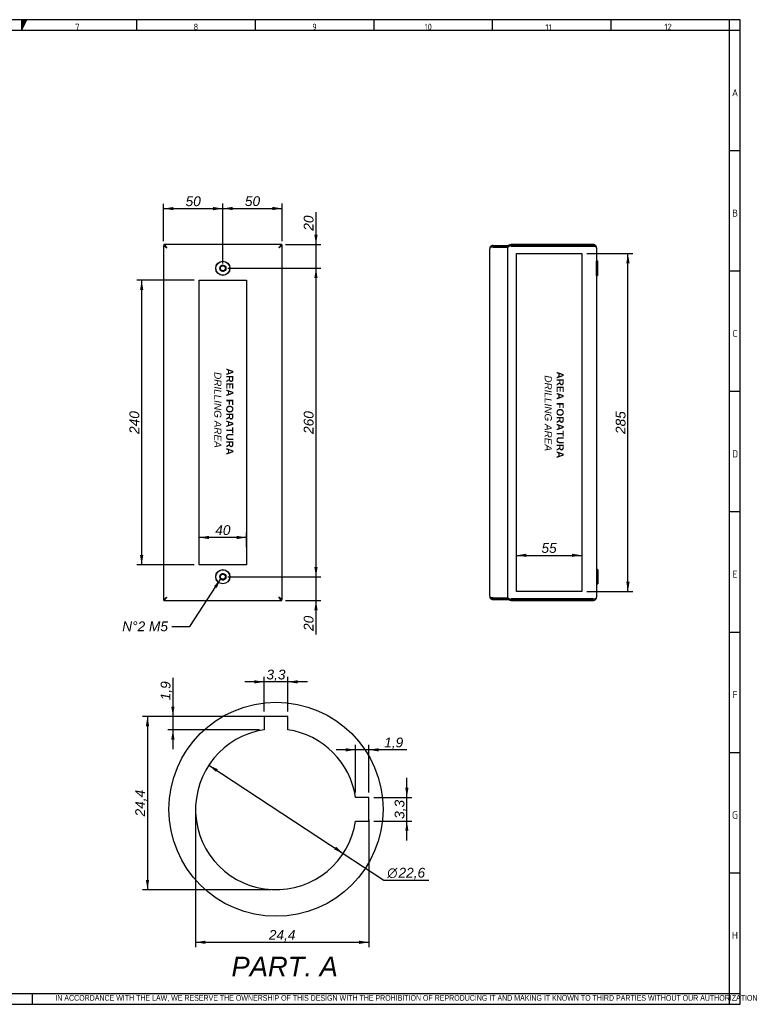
# Paper-space layout 'Layout1' of a CAD drawing. Extents: x 19 to 1236, y 32 to 863.
# Tile 3 of 3: x 629 to 1236, y 33 to 863. Entities that reach past the tile are written whole.
import ezdxf
from ezdxf.lldxf.tags import DXFTag

# ---------------------------------------------------------------- set-up
doc = ezdxf.new("R2010")
doc.units = 0
doc.header["$LTSCALE"] = 3
doc.layers.get('0').update_dxf_attribs({"linetype": 'CONTINUOUS'})
for name, color, linetype in [('_TRANSLATION', 7, 'CONTINUOUS'), ('DEFAULT', 7, 'CONTINUOUS'), ('DV4_DEFAULT', 7, 'CONTINUOUS'), ('DV5_DEFAULT', 7, 'CONTINUOUS'), ('S0000000_02', 7, 'CONTINUOUS'), ('S0000000_96', 7, 'CONTINUOUS'), ('S0000000_97', 7, 'CONTINUOUS')]:
    doc.layers.add(name, color=color, linetype=linetype)
doc.styles.add('SEACAD_ARIAL', font='arial.ttf')
doc.styles.add('SEACAD_ARIALI', font='ariali.ttf')
doc.styles.add('SEACAD_SOLID_EDGE_ANSI1_SY', font='semeca1.ttf')
tags = doc.linetypes.add('CENTER2', pattern=[28.575, 19.05, -3.175, 3.175, -3.175]).pattern_tags.tags
tags[10:11] = [DXFTag(74, 4), DXFTag(75, 0), DXFTag(340, '0'), DXFTag(46, 0.0), DXFTag(50, 0.0), DXFTag(44, 0.0), DXFTag(45, 0.0)]
tags[8:9] = [DXFTag(74, 4), DXFTag(75, 0), DXFTag(340, '0'), DXFTag(46, 0.0), DXFTag(50, 0.0), DXFTag(44, 0.0), DXFTag(45, 0.0)]
tags[6:7] = [DXFTag(74, 4), DXFTag(75, 0), DXFTag(340, '0'), DXFTag(46, 0.0), DXFTag(50, 0.0), DXFTag(44, 0.0), DXFTag(45, 0.0)]
tags[4:5] = [DXFTag(74, 4), DXFTag(75, 0), DXFTag(340, '0'), DXFTag(46, 0.0), DXFTag(50, 0.0), DXFTag(44, 0.0), DXFTag(45, 0.0)]
doc.dimstyles.new('ISO', dxfattribs={"dimtxt": 8.25, "dimasz": 8.25, "dimexe": 4.125, "dimexo": 4.125, "dimgap": 2.0625, "dimtad": 1, "dimdec": 1, "dimtxsty": 'SEACAD_ARIAL', "dimblk1": '_SE_FILLED', "dimblk2": '_SE_FILLED', "dimsah": 1, "dimcen": 4.125, "dimazin": 3, "dimtfac": 0.7, "dimtdec": 3, "dimtmove": 0, "dimatfit": 3})
doc.dimstyles.new('ISO_ALLIN', dxfattribs={"dimtxt": 8.25, "dimasz": 8.25, "dimexe": 4.125, "dimexo": 4.125, "dimgap": 2.0625, "dimtad": 1, "dimtih": 1, "dimtoh": 1, "dimdec": 1, "dimlfac": 0.166667, "dimtxsty": 'SEACAD_ARIAL', "dimblk1": '_SE_FILLED', "dimblk2": '_SE_FILLED', "dimsah": 1, "dimcen": 4.125, "dimazin": 3, "dimtfac": 0.7, "dimtdec": 3, "dimtofl": 0, "dimtmove": 0, "dimatfit": 3, "dimtolj": 1})

# ---------------------------------------------------------------- blocks, each defined once
blk = doc.blocks.new('DMBLK145')
at = {"layer": '_TRANSLATION', "linetype": 'CONTINUOUS'}
for points in [[(1142.96, 657.48), (1141.58, 665.73), (1140.21, 657.48)], [(1142.96, 388.98), (1140.21, 388.98), (1141.58, 380.73)]]:
    blk.add_hatch(color=7, dxfattribs=at).paths.add_polyline_path(points)
at = {"layer": '_TRANSLATION', "color": 7, "linetype": 'CONTINUOUS'}
for p, q in [((1106.83, 665.73), (1145.71, 665.73)), ((1141.58, 380.73), (1141.58, 665.73)), ((1106.83, 380.73), (1145.71, 380.73))]:
    blk.add_line(p, q, dxfattribs=at)
at = {"layer": '_TRANSLATION', "color": 7, "linetype": 'CONTINUOUS', "style": 'SEACAD_ARIALI'}
blk.add_text('285', height=8.25, rotation=90, dxfattribs=at).set_placement((1139.52, 513.51))
blk = doc.blocks.new('_SE_FILLED')
at = {"color": 0}
blk.add_line((0, 0), (-1, 0), dxfattribs=at)
blk.add_solid([(0, 0), (-1, -0.1665), (-1, 0.1665), (0, 0)], dxfattribs=at)
blk = doc.blocks.new('DMBLK146')
at = {"layer": '_TRANSLATION', "linetype": 'CONTINUOUS'}
for points in [[(1056, 412.67), (1047.75, 411.29), (1056, 409.92)], [(1094.45, 412.67), (1094.45, 409.92), (1102.7, 411.29)]]:
    blk.add_hatch(color=7, dxfattribs=at).paths.add_polyline_path(points)
at = {"layer": '_TRANSLATION', "color": 7, "linetype": 'CONTINUOUS'}
blk.add_line((1047.75, 411.29), (1102.7, 411.29), dxfattribs=at)
at = {"layer": '_TRANSLATION', "color": 7, "linetype": 'CONTINUOUS', "style": 'SEACAD_ARIALI'}
blk.add_text('55', height=8.25, dxfattribs=at).set_placement((1068.72, 413.35))
blk = doc.blocks.new('DMBLK147')
at = {"layer": '_TRANSLATION', "linetype": 'CONTINUOUS'}
for points in [[(730.42, 634.98), (733.17, 634.98), (731.8, 643.23)], [(730.42, 411.48), (731.8, 403.23), (733.17, 411.48)]]:
    blk.add_hatch(color=7, dxfattribs=at).paths.add_polyline_path(points)
at = {"layer": '_TRANSLATION', "color": 7, "linetype": 'CONTINUOUS'}
for p, q in [((776.09, 643.23), (727.67, 643.23)), ((731.8, 403.23), (731.8, 643.23)), ((776.09, 403.23), (727.67, 403.23))]:
    blk.add_line(p, q, dxfattribs=at)
at = {"layer": '_TRANSLATION', "color": 7, "linetype": 'CONTINUOUS', "style": 'SEACAD_ARIALI'}
blk.add_text('240', height=8.25, rotation=90, dxfattribs=at).set_placement((729.74, 513.61))
blk = doc.blocks.new('DMBLK148')
at = {"layer": '_TRANSLATION', "linetype": 'CONTINUOUS'}
for points in [[(788.47, 427.72), (780.22, 426.34), (788.47, 424.97)], [(811.97, 427.72), (811.97, 424.97), (820.22, 426.34)]]:
    blk.add_hatch(color=7, dxfattribs=at).paths.add_polyline_path(points)
at = {"layer": '_TRANSLATION', "color": 7, "linetype": 'CONTINUOUS'}
for p, q in [((780.22, 417.27), (780.22, 430.47)), ((820.22, 426.34), (780.22, 426.34)), ((820.22, 418.22), (820.22, 430.47))]:
    blk.add_line(p, q, dxfattribs=at)
at = {"layer": '_TRANSLATION', "color": 7, "linetype": 'CONTINUOUS', "style": 'SEACAD_ARIALI'}
blk.add_text('40', height=8.25, dxfattribs=at).set_placement((793.8, 428.41))
blk = doc.blocks.new('DMBLK149')
at = {"layer": '_TRANSLATION', "linetype": 'CONTINUOUS'}
for points in [[(758.47, 704.91), (750.22, 703.53), (758.47, 702.16)], [(791.97, 704.91), (791.97, 702.16), (800.22, 703.53)]]:
    blk.add_hatch(color=7, dxfattribs=at).paths.add_polyline_path(points)
at = {"layer": '_TRANSLATION', "color": 7, "linetype": 'CONTINUOUS'}
for p, q in [((750.22, 675.96), (750.22, 707.66)), ((800.22, 684.65), (800.22, 707.66)), ((750.22, 703.53), (800.22, 703.53))]:
    blk.add_line(p, q, dxfattribs=at)
at = {"layer": '_TRANSLATION', "color": 7, "linetype": 'CONTINUOUS', "style": 'SEACAD_ARIALI'}
blk.add_text('50', height=8.25, dxfattribs=at).set_placement((768.8, 705.6))
blk = doc.blocks.new('DMBLK150')
at = {"layer": '_TRANSLATION', "linetype": 'CONTINUOUS'}
for points in [[(808.47, 705), (800.22, 703.63), (808.47, 702.25)], [(841.97, 705), (841.97, 702.25), (850.22, 703.63)]]:
    blk.add_hatch(color=7, dxfattribs=at).paths.add_polyline_path(points)
at = {"layer": '_TRANSLATION', "color": 7, "linetype": 'CONTINUOUS'}
for p, q in [((800.22, 657.36), (800.22, 707.75)), ((850.22, 675.96), (850.22, 707.75)), ((800.22, 703.63), (850.22, 703.63))]:
    blk.add_line(p, q, dxfattribs=at)
at = {"layer": '_TRANSLATION', "color": 7, "linetype": 'CONTINUOUS', "style": 'SEACAD_ARIALI'}
blk.add_text('50', height=8.25, dxfattribs=at).set_placement((818.8, 705.69))
blk = doc.blocks.new('DMBLK151')
at = {"layer": '_TRANSLATION', "linetype": 'CONTINUOUS'}
for points in [[(880.05, 681.48), (877.3, 681.48), (878.68, 673.23)], [(880.05, 644.98), (878.68, 653.23), (877.3, 644.98)]]:
    blk.add_hatch(color=7, dxfattribs=at).paths.add_polyline_path(points)
at = {"layer": '_TRANSLATION', "color": 7, "linetype": 'CONTINUOUS'}
for p, q in [((878.68, 700.61), (878.68, 636.73)), ((852.94, 673.23), (882.8, 673.23)), ((804.34, 653.23), (882.8, 653.23))]:
    blk.add_line(p, q, dxfattribs=at)
at = {"layer": '_TRANSLATION', "color": 7, "linetype": 'CONTINUOUS', "style": 'SEACAD_ARIALI'}
blk.add_text('20', height=8.25, rotation=90, dxfattribs=at).set_placement((876.62, 684.89))
blk = doc.blocks.new('DMBLK152')
at = {"layer": '_TRANSLATION', "linetype": 'CONTINUOUS'}
for points in [[(880.05, 644.98), (878.68, 653.23), (877.3, 644.98)], [(880.05, 401.48), (877.3, 401.48), (878.68, 393.23)]]:
    blk.add_hatch(color=7, dxfattribs=at).paths.add_polyline_path(points)
at = {"layer": '_TRANSLATION', "color": 7, "linetype": 'CONTINUOUS'}
for p, q in [((804.34, 653.23), (882.8, 653.23)), ((878.68, 653.23), (878.68, 393.23)), ((804.34, 393.23), (882.8, 393.23))]:
    blk.add_line(p, q, dxfattribs=at)
at = {"layer": '_TRANSLATION', "color": 7, "linetype": 'CONTINUOUS', "style": 'SEACAD_ARIALI'}
blk.add_text('260', height=8.25, rotation=90, dxfattribs=at).set_placement((876.62, 513.61))
blk = doc.blocks.new('DMBLK153')
at = {"layer": '_TRANSLATION', "linetype": 'CONTINUOUS'}
for points in [[(880.05, 401.48), (877.3, 401.48), (878.68, 393.23)], [(880.05, 364.98), (878.68, 373.23), (877.3, 364.98)]]:
    blk.add_hatch(color=7, dxfattribs=at).paths.add_polyline_path(points)
at = {"layer": '_TRANSLATION', "color": 7, "linetype": 'CONTINUOUS'}
for p, q in [((878.68, 409.73), (878.68, 344.66)), ((804.34, 393.23), (882.8, 393.23)), ((852.94, 373.23), (882.8, 373.23))]:
    blk.add_line(p, q, dxfattribs=at)
at = {"layer": '_TRANSLATION', "color": 7, "linetype": 'CONTINUOUS', "style": 'SEACAD_ARIALI'}
blk.add_text('20', height=8.25, rotation=90, dxfattribs=at).set_placement((876.62, 347.55))
blk = doc.blocks.new('SEANNOT_GROUP1')
at = {"layer": '_TRANSLATION', "linetype": 'CONTINUOUS'}
blk.add_hatch(color=7, dxfattribs=at).paths.add_polyline_path([(795.08, 383.81), (798.45, 391.46), (792.78, 385.31)])
at = {"layer": '_TRANSLATION', "color": 7, "linetype": 'CONTINUOUS'}
blk.add_lwpolyline([(757.18, 351.44), (772.27, 351.44), (798.45, 391.46)], dxfattribs=at)
at = {"layer": '_TRANSLATION', "color": 7, "linetype": 'CONTINUOUS', "style": 'SEACAD_ARIALI'}
blk.add_text('N°2 M5', height=8.25, dxfattribs=at).set_placement((715.42, 347.32))
blk = doc.blocks.new('DMBLK166')
at = {"layer": '_TRANSLATION', "linetype": 'CONTINUOUS'}
for points in [[(756.73, 283.78), (758.11, 275.53), (759.48, 283.78)], [(756.73, 256.05), (759.48, 256.05), (758.11, 264.3)]]:
    blk.add_hatch(color=7, dxfattribs=at).paths.add_polyline_path(points)
at = {"layer": '_TRANSLATION', "color": 7, "linetype": 'CONTINUOUS'}
for p, q in [((758.11, 308.11), (758.11, 247.8)), ((830.98, 275.53), (753.98, 275.53)), ((830.98, 264.3), (753.98, 264.3))]:
    blk.add_line(p, q, dxfattribs=at)
at = {"layer": '_TRANSLATION', "color": 7, "linetype": 'CONTINUOUS', "style": 'SEACAD_ARIALI'}
blk.add_text('1,9', height=8.25, rotation=90, dxfattribs=at).set_placement((756.05, 289.09))
blk = doc.blocks.new('DMBLK167')
at = {"layer": '_TRANSLATION', "linetype": 'CONTINUOUS'}
for points in [[(826.86, 306.02), (826.86, 303.27), (835.11, 304.64)], [(863.16, 306.02), (854.91, 304.64), (863.16, 303.27)]]:
    blk.add_hatch(color=7, dxfattribs=at).paths.add_polyline_path(points)
at = {"layer": '_TRANSLATION', "color": 7, "linetype": 'CONTINUOUS'}
for p, q in [((835.11, 279.65), (835.11, 308.77)), ((854.91, 279.65), (854.91, 308.77)), ((871.41, 304.64), (818.61, 304.64))]:
    blk.add_line(p, q, dxfattribs=at)
at = {"layer": '_TRANSLATION', "color": 7, "linetype": 'CONTINUOUS', "style": 'SEACAD_ARIALI'}
blk.add_text('3,3', height=8.25, dxfattribs=at).set_placement((836.94, 306.7))
blk = doc.blocks.new('DMBLK168')
at = {"layer": '_TRANSLATION', "linetype": 'CONTINUOUS'}
for points in [[(903.83, 248.74), (903.83, 245.99), (912.08, 247.37)], [(931.56, 248.74), (923.31, 247.37), (931.56, 245.99)]]:
    blk.add_hatch(color=7, dxfattribs=at).paths.add_polyline_path(points)
at = {"layer": '_TRANSLATION', "color": 7, "linetype": 'CONTINUOUS'}
for p, q in [((912.08, 211.25), (912.08, 251.49)), ((923.31, 211.25), (923.31, 251.49)), ((955.2, 247.37), (895.58, 247.37))]:
    blk.add_line(p, q, dxfattribs=at)
at = {"layer": '_TRANSLATION', "color": 7, "linetype": 'CONTINUOUS', "style": 'SEACAD_ARIALI'}
blk.add_text('1,9', height=8.25, dxfattribs=at).set_placement((936.18, 249.43))
blk = doc.blocks.new('DMBLK169')
at = {"layer": '_TRANSLATION', "linetype": 'CONTINUOUS'}
for points in [[(956.65, 215.38), (953.9, 215.38), (955.27, 207.13)], [(956.65, 179.08), (955.27, 187.33), (953.9, 179.08)]]:
    blk.add_hatch(color=7, dxfattribs=at).paths.add_polyline_path(points)
at = {"layer": '_TRANSLATION', "color": 7, "linetype": 'CONTINUOUS'}
for p, q in [((955.27, 170.83), (955.27, 223.63)), ((927.43, 207.13), (959.4, 207.13)), ((927.43, 187.33), (959.4, 187.33))]:
    blk.add_line(p, q, dxfattribs=at)
at = {"layer": '_TRANSLATION', "color": 7, "linetype": 'CONTINUOUS', "style": 'SEACAD_ARIALI'}
blk.add_text('3,3', height=8.25, rotation=90, dxfattribs=at).set_placement((953.21, 189.16))
blk = doc.blocks.new('DMBLK170')
at = {"layer": '_TRANSLATION', "linetype": 'CONTINUOUS'}
for points in [[(735.32, 267.28), (738.07, 267.28), (736.7, 275.53)], [(735.32, 137.68), (736.7, 129.43), (738.07, 137.68)]]:
    blk.add_hatch(color=7, dxfattribs=at).paths.add_polyline_path(points)
at = {"layer": '_TRANSLATION', "color": 7, "linetype": 'CONTINUOUS'}
for p, q in [((845.86, 275.53), (732.57, 275.53)), ((736.7, 275.53), (736.7, 129.43)), ((840.88, 129.43), (732.57, 129.43))]:
    blk.add_line(p, q, dxfattribs=at)
at = {"layer": '_TRANSLATION', "color": 7, "linetype": 'CONTINUOUS', "style": 'SEACAD_ARIALI'}
blk.add_text('24,4', height=8.25, rotation=90, dxfattribs=at).set_placement((734.63, 191.2))
blk = doc.blocks.new('DMBLK171')
at = {"layer": '_TRANSLATION', "linetype": 'CONTINUOUS'}
for points in [[(785.46, 83.77), (785.46, 86.52), (777.21, 85.15)], [(915.06, 83.77), (923.31, 85.15), (915.06, 86.52)]]:
    blk.add_hatch(color=7, dxfattribs=at).paths.add_polyline_path(points)
at = {"layer": '_TRANSLATION', "color": 7, "linetype": 'CONTINUOUS'}
for p, q in [((777.21, 193.1), (777.21, 81.02)), ((923.31, 188.37), (923.31, 81.02)), ((777.21, 85.15), (923.31, 85.15))]:
    blk.add_line(p, q, dxfattribs=at)
at = {"layer": '_TRANSLATION', "color": 7, "linetype": 'CONTINUOUS', "style": 'SEACAD_ARIALI'}
blk.add_text('24,4', height=8.25, dxfattribs=at).set_placement((838.98, 87.21))
blk = doc.blocks.new('DMBLK172')
at = {"layer": '_TRANSLATION', "linetype": 'CONTINUOUS'}
for points in [[(795.96, 231.03), (788.31, 234.41), (794.46, 228.73)], [(895.56, 165.72), (894.05, 163.42), (901.7, 160.05)]]:
    blk.add_hatch(color=7, dxfattribs=at).paths.add_polyline_path(points)
at = {"layer": '_TRANSLATION', "color": 7, "linetype": 'CONTINUOUS'}
for p, q in [((788.31, 234.41), (901.7, 160.05)), ((901.7, 160.05), (935.93, 137.6)), ((935.93, 137.6), (973.85, 137.6))]:
    blk.add_line(p, q, dxfattribs=at)
for s, style, p in [('O', 'SEACAD_SOLID_EDGE_ANSI1_SY', (938.82, 139.66)), ('22,6', 'SEACAD_ARIALI', (948.23, 139.66))]:
    blk.add_text(s, height=8.25, dxfattribs=dict(at, style=style)).set_placement(p)

psp = doc.layouts.get("Layout1")

# ---------------------------------------------------------------- hatches: boundary and pattern name
at = {"linetype": 'CONTINUOUS'}
psp.add_hatch(color=7, dxfattribs=at).paths.add_polyline_path([(630.52, 862.77), (630.52, 853.68), (635.06, 862.77)])

# ---------------------------------------------------------------- linework, layer by layer
at = {"color": 7, "linetype": 'CONTINUOUS'}
for p, q in [((1236.28, 862.77), (18.7, 862.77)), ((727.44, 862.77), (727.44, 853.68)), ((827.39, 862.77), (827.39, 853.68)), ((927.34, 862.77), (927.34, 853.68)), ((1027.29, 862.77), (1027.29, 853.68)), ((1127.24, 862.77), (1127.24, 853.68)), ((1236.28, 32.88), (1236.28, 862.77)), ((1236.28, 752.21), (1227.19, 752.21)), ((1236.28, 650.75), (1227.19, 650.75)), ((1236.28, 549.29), (1227.19, 549.29)), ((1236.28, 447.82), (1227.19, 447.82)), ((1236.28, 346.36), (1227.19, 346.36)), ((1236.28, 244.89), (1227.19, 244.89)), ((1236.28, 143.43), (1227.19, 143.43)), ((639.82, 32.86), (639.82, 41.95)), ((18.7, 32.88), (1236.28, 32.88))]:
    psp.add_line(p, q, dxfattribs=at)
psp.add_lwpolyline([(630.52, 862.77), (630.52, 853.68), (635.06, 862.77), (630.52, 862.77)], dxfattribs=at)
at = {"layer": '_TRANSLATION', "color": 7, "linetype": 'CENTER2'}
psp.add_circle((845.01, 197.23), 90.2, dxfattribs=at)
at = {"layer": 'DEFAULT', "color": 7, "linetype": 'CONTINUOUS'}
for p, q in [((1227.19, 32.88), (1227.19, 862.77)), ((1236.28, 853.68), (18.7, 853.68)), ((18.7, 41.96), (1236.28, 41.96))]:
    psp.add_line(p, q, dxfattribs=at)
at = {"layer": 'DV4_DEFAULT', "color": 7, "linetype": 'CENTER2'}
for p, q in [((780.22, 403.23), (780.22, 643.23)), ((780.22, 643.23), (820.22, 643.23)), ((820.22, 643.23), (820.22, 403.23)), ((820.22, 403.23), (780.22, 403.23))]:
    psp.add_line(p, q, dxfattribs=at)
at = {"layer": 'DV5_DEFAULT', "color": 7, "linetype": 'CENTER2'}
for p, q in [((1047.75, 380.73), (1047.75, 665.73)), ((1047.75, 665.73), (1102.7, 665.73)), ((1102.7, 665.73), (1102.7, 380.73)), ((1102.7, 380.73), (1047.75, 380.73))]:
    psp.add_line(p, q, dxfattribs=at)
at = {"layer": 'S0000000_02', "color": 7, "linetype": 'CONTINUOUS'}
for p, q in [((1115.2, 659.23), (1115.1, 659.13)), ((1115.2, 647.23), (1115.2, 659.23)), ((1116, 659.23), (1115.2, 659.23)), ((1116, 647.23), (1116, 659.23)), ((1116.1, 659.13), (1116, 659.23)), ((1116.1, 647.33), (1116.1, 659.13)), ((1115.1, 647.33), (1115.2, 647.23)), ((1116, 647.23), (1116.1, 647.33)), ((1115.2, 647.23), (1116, 647.23)), ((1115.2, 399.23), (1115.1, 399.13)), ((1115.2, 399.23), (1115.2, 387.23)), ((1116, 399.23), (1115.2, 399.23)), ((1116, 399.23), (1116, 387.23)), ((1116.1, 399.13), (1116, 399.23)), ((1116.1, 399.13), (1116.1, 387.33)), ((1115.1, 387.33), (1115.2, 387.23)), ((1115.2, 387.23), (1116, 387.23)), ((1116, 387.23), (1116.1, 387.33))]:
    psp.add_line(p, q, dxfattribs=at)
for centre, radius in [((800.22, 653.23), 6), ((800.22, 653.23), 5.9), ((800.22, 653.23), 2.6), ((800.22, 653.23), 2.1), ((800.22, 393.23), 6), ((800.22, 393.23), 5.9), ((800.22, 393.23), 2.6), ((800.22, 393.23), 2.1)]:
    psp.add_circle(centre, radius, dxfattribs=at)
for centre in [(800.22, 653.23), (800.22, 393.23)]:
    psp.add_arc(centre, 2.5, 75, 15, dxfattribs=at)
at = {"layer": 'S0000000_96', "color": 7, "linetype": 'CONTINUOUS'}
for p, q in [((751.62, 673.23), (750.61, 673.23)), ((750.61, 673.23), (750.61, 672.03)), ((751.62, 673.23), (751.62, 672.03)), ((848.82, 673.23), (751.62, 673.23)), ((848.82, 673.23), (848.82, 672.03)), ((849.82, 673.23), (848.82, 673.23)), ((849.82, 673.23), (849.82, 672.03)), ((1043.1, 673.23), (1043.1, 672.03)), ((1112.3, 673.23), (1043.1, 673.23)), ((1112.3, 673.23), (1112.3, 672.03)), ((750.22, 672.03), (751.42, 672.03)), ((750.22, 671.83), (750.22, 672.03)), ((750.22, 671.83), (750.22, 374.63)), ((750.22, 671.83), (751.42, 671.83)), ((751.62, 672.03), (750.61, 672.03)), ((751.42, 672.03), (753.02, 670.43)), ((753.02, 670.43), (751.42, 672.03)), ((751.42, 671.83), (751.42, 672.03)), ((751.42, 671.83), (753.02, 670.43)), ((751.62, 672.03), (753.02, 670.43)), ((849.02, 672.03), (847.42, 670.43)), ((848.82, 672.03), (847.42, 670.43)), ((847.42, 670.43), (849.02, 672.03)), ((849.02, 671.83), (847.42, 670.43)), ((849.82, 672.03), (848.82, 672.03)), ((849.02, 671.83), (849.02, 672.03)), ((850.22, 672.03), (849.02, 672.03)), ((850.22, 671.83), (849.02, 671.83)), ((850.22, 671.83), (850.22, 672.03)), ((850.22, 374.63), (850.22, 671.83)), ((1112.3, 672.03), (1043.1, 672.03)), ((1043.1, 671.83), (1043.1, 672.03)), ((1043.1, 671.83), (1112.3, 671.83)), ((1114.6, 672.03), (1112.3, 672.03)), ((1112.3, 671.83), (1114.6, 671.83)), ((1115.1, 670.43), (1115.1, 376.03)), ((750.22, 374.63), (751.42, 374.63)), ((750.22, 374.63), (750.22, 374.43)), ((750.22, 374.43), (751.42, 374.43)), ((750.61, 373.23), (750.61, 374.43)), ((750.61, 374.43), (751.62, 374.43)), ((753.02, 376.03), (751.42, 374.43)), ((751.42, 374.63), (753.02, 376.03)), ((751.42, 374.43), (753.02, 376.03)), ((751.42, 374.63), (751.42, 374.43)), ((751.62, 374.43), (753.02, 376.03)), ((751.62, 373.23), (751.62, 374.43)), ((849.02, 374.63), (847.42, 376.03)), ((847.42, 376.03), (849.02, 374.43)), ((848.82, 374.43), (847.42, 376.03)), ((849.02, 374.43), (847.42, 376.03)), ((848.82, 373.23), (848.82, 374.43)), ((848.82, 374.43), (849.82, 374.43)), ((850.22, 374.63), (849.02, 374.63)), ((849.02, 374.63), (849.02, 374.43)), ((850.22, 374.43), (849.02, 374.43)), ((849.82, 373.23), (849.82, 374.43)), ((850.22, 374.63), (850.22, 374.43)), ((1043.1, 374.63), (1043.1, 374.43)), ((1112.3, 374.63), (1043.1, 374.63)), ((1043.1, 373.23), (1043.1, 374.43)), ((1043.1, 374.43), (1112.3, 374.43)), ((1112.3, 374.63), (1114.6, 374.63)), ((1114.6, 374.43), (1112.3, 374.43)), ((1112.3, 373.23), (1112.3, 374.43)), ((750.61, 373.23), (751.62, 373.23)), ((751.62, 373.23), (848.82, 373.23)), ((848.82, 373.23), (849.82, 373.23)), ((1043.1, 373.23), (1112.3, 373.23))]:
    psp.add_line(p, q, dxfattribs=at)
for centre, radius, start, end in [((1043.1, 670.43), 2.8, 90, 169.15594), ((1112.3, 670.43), 2.8, 34.8499, 90), ((1043.1, 670.43), 1.6, 90, 94.15139), ((1112.3, 670.43), 1.6, 61.04498, 90), ((1112.3, 670.43), 2.8, 0, 34.8499), ((1043.1, 376.03), 2.8, 190.84406, 270), ((1043.1, 376.03), 1.6, 265.84861, 270), ((1112.3, 376.03), 1.6, 270, 298.95502), ((1112.3, 376.03), 2.8, 270, 325.1501), ((1112.3, 376.03), 2.8, 325.1501, 0)]:
    psp.add_arc(centre, radius, start, end, dxfattribs=at)
for centre, major_axis, ratio, start_param, end_param in [((1043.1, 670.43), (-2.8, 0), 0.571429, 4.712389, 6.093921), ((1112.3, 670.43), (-2.8, 0), 0.875, 3.141593, 3.749838), ((1043.1, 376.03), (2.8, 0), 0.571429, 3.330857, 4.712389), ((1112.3, 376.03), (-2.8, 0), 0.875, 2.533347, 3.141593)]:
    psp.add_ellipse(centre, major_axis=major_axis, ratio=ratio, start_param=start_param, end_param=end_param, dxfattribs=at)
at = {"layer": 'S0000000_97', "color": 7, "linetype": 'CONTINUOUS'}
for p, q in [((1027.9, 671.28), (1027.9, 672.48)), ((1027.9, 672.48), (1040.35, 672.48)), ((1040.35, 671.28), (1040.35, 672.48)), ((751.36, 672.03), (751.36, 672.03)), ((752.17, 671.28), (752.17, 671.28)), ((848.27, 671.28), (848.27, 671.28)), ((849.07, 672.03), (849.07, 672.03)), ((1025.1, 376.78), (1025.1, 669.68)), ((1025.61, 671.28), (1027.9, 671.28)), ((1027.9, 671.08), (1025.61, 671.08)), ((1027.9, 671.28), (1040.35, 671.28)), ((1027.9, 671.08), (1040.35, 671.08)), ((1040.35, 375.38), (1040.35, 671.08)), ((751.36, 374.43), (751.36, 374.43)), ((752.17, 375.18), (752.17, 375.18)), ((848.27, 375.18), (848.27, 375.18)), ((849.07, 374.43), (849.07, 374.43)), ((1027.9, 375.38), (1025.61, 375.38)), ((1025.61, 375.18), (1027.9, 375.18)), ((1027.9, 375.38), (1040.35, 375.38)), ((1027.9, 375.18), (1040.35, 375.18)), ((1027.9, 375.18), (1027.9, 373.98)), ((1027.9, 373.98), (1040.35, 373.98)), ((1040.35, 375.18), (1040.35, 373.98)), ((835.11, 275.53), (835.11, 264.3)), ((854.91, 275.53), (835.11, 275.53)), ((854.91, 264.3), (854.91, 275.53)), ((923.31, 207.13), (912.08, 207.13)), ((923.31, 187.33), (923.31, 207.13)), ((912.08, 187.33), (923.31, 187.33))]:
    psp.add_line(p, q, dxfattribs=at)
for centre, radius, start, end in [((1027.9, 669.68), 2.8, 90, 145.1501), ((1027.9, 669.68), 2.8, 145.1501, 180), ((1027.9, 669.68), 1.6, 90, 118.95502), ((1027.9, 376.78), 2.8, 180, 214.8499), ((1027.9, 376.78), 2.8, 214.8499, 270), ((1027.9, 376.78), 1.6, 241.04498, 270), ((845.01, 197.23), 67.8, 98.39622, 351.60378), ((845.01, 197.23), 67.8, 8.39622, 81.60378)]:
    psp.add_arc(centre, radius, start, end, dxfattribs=at)
for centre, start_param, end_param in [((1027.9, 669.68), 2.533347, 3.141593), ((1027.9, 376.78), 3.141593, 3.749838)]:
    psp.add_ellipse(centre, major_axis=(2.8, 0), ratio=0.875, start_param=start_param, end_param=end_param, dxfattribs=at)

# ---------------------------------------------------------------- block references
at = {"layer": '_TRANSLATION'}
psp.add_blockref('SEANNOT_GROUP1', (0, 0), dxfattribs=at)

# ---------------------------------------------------------------- texts
for s, insert, char_height, width, attachment_point in [('{\\fSolid Edge ANSI|b0||i0||c0|p34;\\C7;\\H5.300379;\\W1.;7}', (677.56, 854.05), 5.3004, 5.963, 8), ('{\\fSolid Edge ANSI|b0||i0||c0|p34;\\C7;\\H5.300379;\\W1.;8}', (777.51, 854.05), 5.3004, 5.963, 8), ('{\\fSolid Edge ANSI|b0||i0||c0|p34;\\C7;\\H5.300379;\\W1.;9}', (877.46, 854.05), 5.3004, 5.963, 8), ('{\\fSolid Edge ANSI|b0||i0||c0|p34;\\C7;\\H5.300379;\\W1.;10}', (973.31, 854.05), 5.3004, 33.5958, 8), ('{\\fSolid Edge ANSI|b0||i0||c0|p34;\\C7;\\H5.300379;\\W1.;11}', (1074.65, 853.68), 5.3004, 30.2731, 8), ('{\\fSolid Edge ANSI|b0||i0||c0|p34;\\C7;\\H5.300379;\\W1.;12}', (1175.44, 854.05), 5.3004, 26.5813, 8), ('{\\fSolid Edge ANSI|b0||i0||c0|p34;\\C7;\\H6.057576;\\W1.;A}', (1231.84, 798.18), 6.0576, 6.8148, 8), ('{\\fSolid Edge ANSI|b0||i0||c0|p34;\\C7;\\H6.057576;\\W1.;B}', (1231.85, 696.72), 6.0576, 7.572, 8), ('{\\fSolid Edge ANSI|b0||i0||c0|p34;\\C7;\\H6.057576;\\W1.;C}', (1231.84, 595.25), 6.0576, 7.1934, 8), ('{\\fSolid Edge ANSI|b0||i0||c0|p34;\\C7;\\H6.057576;\\W1.;D}', (1231.85, 493.79), 6.0576, 7.572, 8), ('{\\fSolid Edge ANSI|b0||i0||c0|p34;\\C7;\\H6.057576;\\W1.;E}', (1231.84, 392.32), 6.0576, 7.1934, 8), ('{\\fSolid Edge ANSI|b0||i0||c0|p34;\\C7;\\H6.057576;\\W1.;F}', (1231.84, 290.86), 6.0576, 6.8148, 8), ('{\\fSolid Edge ANSI|b0||i0||c0|p34;\\C7;\\H6.057576;\\W1.;G}', (1231.76, 189.4), 6.0576, 7.7613, 8), ('{\\fSolid Edge ANSI|b0||i0||c0|p34;\\C7;\\H6.057576;\\W1.;H}', (1231.76, 87.93), 6.0576, 8.1399, 8), ('{\\fArial Narrow|b0||i0||c0|p34;\\C7;\\H4.8;\\W0.94;IN ACCORDANCE WITH THE LAW, WE RESERVE THE OWNERSHIP OF THIS DESIGN WITH THE PROHIBITION OF REPRODUCING IT AND MAKING IT KNOWN TO THIRD PARTIES WITHOUT OUR AUTHORIZATION}', (659.06, 34.96), 4.8, 545.9871, 7)]:
    psp.add_mtext(s, dxfattribs=dict(insert=insert, char_height=char_height, width=width, attachment_point=attachment_point))
at = {"layer": '_TRANSLATION', "color": 7, "linetype": 'CONTINUOUS', "style": 'SEACAD_ARIALI'}
psp.add_text('PART. A', height=16.5, dxfattribs=at).set_placement((807.47, 56.48))
at = {"layer": '_TRANSLATION', "char_height": 6, "width": 77.0469, "attachment_point": 5, "rotation": 270}
for insert in [(800.96, 533.85), (1079.4, 531.07)]:
    psp.add_mtext('{\\fArial|b0||i0||c0|p34;\\C7;\\H7.2;\\W1.; }{\\fArial|b1||i0||c0|p34;\\C7;\\H6.;\\W1.;AREA FORATURA \\P}{\\fArial|b0||i1||c0|p34;\\C7;\\H6.;\\W1.;DRILLING AREA}', dxfattribs=dict(at, insert=insert))

# ---------------------------------------------------------------- dimensions: what is measured, and where the dimension line sits
at = {"layer": '_TRANSLATION', "color": 7, "linetype": 'CONTINUOUS'}
for base, p1, p2, picture, middle in [((800.22, 703.53), (750.22, 671.83), (800.22, 673.23), 'DMBLK149', (775.22, 703.53)), ((850.22, 703.63), (800.22, 653.23), (850.22, 671.83), 'DMBLK150', (825.22, 703.63)), ((780.22, 426.34), (820.22, 403.23), (780.22, 403.23), 'DMBLK148', (800.22, 426.34))]:
    dim = psp.add_linear_dim(base=base, p1=p1, p2=p2, text='\\A1;<>', dimstyle='ISO', dxfattribs=at)
    dim.commit()
    dim.dimension.update_dxf_attribs({"geometry": picture, "text_midpoint": middle, "dimtype": 160})
for base, p1, p2, angle, picture, middle, dimtype in [((878.68, 653.23), (848.82, 673.23), (800.22, 653.23), 90, 'DMBLK151', (878.68, 682), 160), ((1141.58, 380.73), (1047.75, 380.73), (1047.75, 665.73), 90, 'DMBLK145', (1141.58, 523.23), 161), ((878.68, 653.23), (800.22, 653.23), (800.22, 393.23), 270, 'DMBLK152', (878.68, 523.23), 161), ((731.8, 643.23), (820.22, 403.23), (780.22, 643.23), 90, 'DMBLK147', (731.8, 523.23), 160), ((1047.75387362, 411.29164994), (1047.75387362, 380.73013853), (1102.70387362, 380.73013853), 0, 'DMBLK146', (1075.22887491, 411.29164994), 161), ((878.68, 373.23), (800.22, 393.23), (848.82, 373.23), 90, 'DMBLK153', (878.68, 363.27), 160)]:
    dim = psp.add_linear_dim(base=base, p1=p1, p2=p2, angle=angle, text='\\A1;<>', dimstyle='ISO', dxfattribs=at)
    dim.commit()
    dim.dimension.update_dxf_attribs({"geometry": picture, "text_midpoint": middle, "dimtype": dimtype})
for base, p1, p2, angle, picture, middle, dimtype in [((758.11, 275.53), (835.11, 275.53), (835.11, 264.3), 270, 'DMBLK166', (758.11, 286.2), 161), ((736.69619109, 129.4266917), (854.90807142, 275.5266917), (845.00807142, 129.4266917), 90, 'DMBLK170', (736.69619109, 202.47669006), 160), ((955.27, 187.33), (923.31, 187.33), (923.31, 207.13), 90, 'DMBLK169', (955.27, 197.23), 161)]:
    dim = psp.add_linear_dim(base=base, p1=p1, p2=p2, angle=angle, text='\\A1;<>', dimstyle='ISO', override={"dimlfac": 0.166667}, dxfattribs=at)
    dim.commit()
    dim.dimension.update_dxf_attribs({"geometry": picture, "text_midpoint": middle, "dimtype": dimtype})
for base, p1, p2, picture, middle in [((835.11, 304.64), (854.91, 275.53), (835.11, 275.53), 'DMBLK167', (845.01, 304.64)), ((912.08, 247.37), (923.31, 207.13), (912.08, 207.13), 'DMBLK168', (933.29, 247.37)), ((923.30807142, 85.14500007), (777.20807142, 197.2266917), (923.30807142, 187.3266917), 'DMBLK171', (850.25807305, 85.14500007))]:
    dim = psp.add_linear_dim(base=base, p1=p1, p2=p2, text='\\A1;<>', dimstyle='ISO', override={"dimlfac": 0.166667}, dxfattribs=at)
    dim.commit()
    dim.dimension.update_dxf_attribs({"geometry": picture, "text_midpoint": middle, "dimtype": 160})
dim = psp.add_diameter_dim_2p(p1=(788.31, 234.41), p2=(901.7, 160.05), text='\\A1;<>', dimstyle='ISO_ALLIN', dxfattribs=at)
dim.commit()
dim.dimension.update_dxf_attribs({"geometry": 'DMBLK172', "text_midpoint": (935.93, 137.6), "dimtype": 163})

doc.saveas('drawing.dxf')
